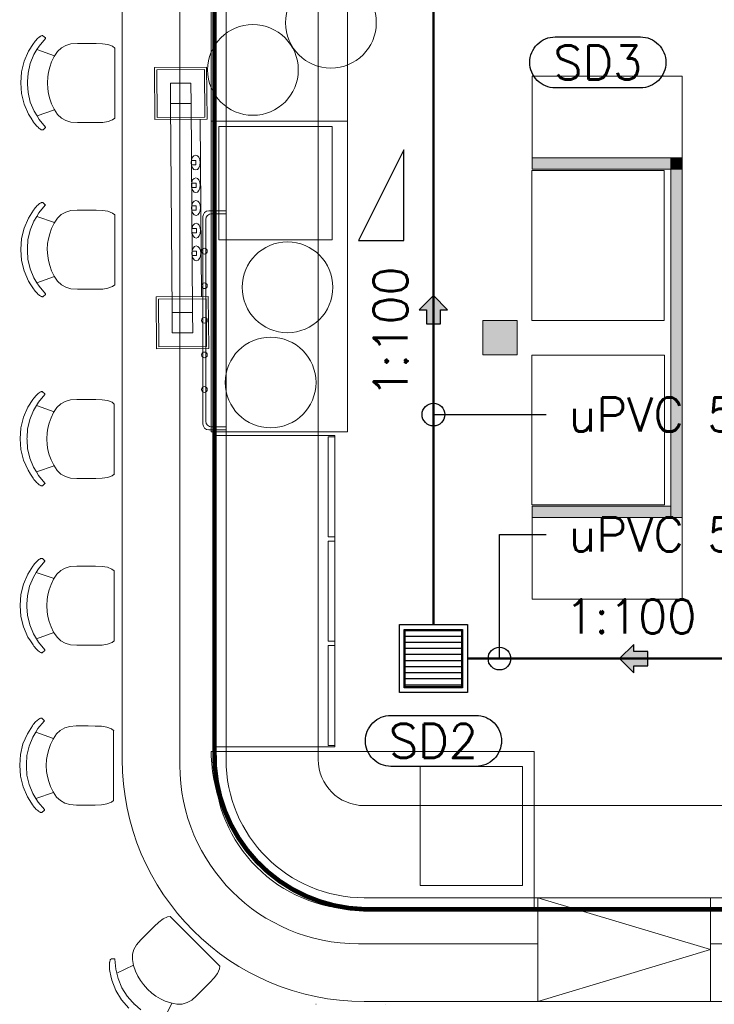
# Model space of a CAD drawing. Header units: millimetres. Extents: x -750 to 57307, y -2234 to 18901.
# Tile 23 of 102: x 4891 to 7953, y 6233 to 10573. Entities that reach past the tile are written whole.
import ezdxf

# ---------------------------------------------------------------- set-up
doc = ezdxf.new("R2010")
doc.units = ezdxf.units.MM
doc.header["$MEASUREMENT"] = 0
doc.linetypes.add('DASHED', pattern=[19.05, 12.7, -6.35])
doc.linetypes.add('HIDDEN', pattern=[0.375, 0.25, -0.125])
for name, color, linetype, lineweight, true_color in [('FLOOR RAISE', 4, 'DASHED', 0, 0x00ffff), ('GREY SCALE', 9, 'Continuous', 0, 0x808080), ('GREYSCALE', 9, 'Continuous', 0, 0x808080)]:
    doc.layers.add(name, color=color, linetype=linetype, lineweight=lineweight, true_color=true_color)
doc.layers.add('PLUMBING-DW-EQP', color=3, linetype='Continuous', true_color=0x00ff00)
doc.layers.add('PLUMBING-DW-WW-PIPE', color=7, linetype='Continuous', true_color=0x007f7f)
for name, color, linetype in [('PLUMBING-DW-EQP-TAG', 7, 'Continuous'), ('PLUMBING-DW-PIPE-TEXT', 7, 'Continuous'), ('TAG', 7, 'Continuous')]:
    doc.layers.add(name, color=color, linetype=linetype)
doc.styles.add('ROMANS-100', font='romans.shx')
doc.styles.get("Standard").update_dxf_attribs({"font": 'arial.ttf'})
doc.dimstyles.new('CLOSSED FILLED-ROMANS-100', dxfattribs={"dimtxt": 100, "dimasz": 100, "dimexe": 50, "dimexo": 50, "dimgap": 50, "dimtad": 1, "dimdec": 0, "dimzin": 0, "dimdsep": 46, "dimtxsty": 'ROMANS-100', "dimcen": 0.09, "dimclrd": 256, "dimclre": 256, "dimclrt": 256, "dimadec": 0, "dimazin": 0, "dimtfac": 1, "dimtdec": 0, "dimtofl": 0, "dimtmove": 0, "dimatfit": 3, "dimfxl": 1, "dimtolj": 1, "dimtzin": 0, "dimarcsym": 0})

# ---------------------------------------------------------------- blocks, each defined once
blk = doc.blocks.new('FLOOR PLAN')
at = {"layer": 'GREYSCALE'}
for points in [[(7149.8, 9964.3), (7760.8, 9964.3), (7760.8, 9914.3), (7149.8, 9914.3)], [(7760.8, 9964.3), (7810.8, 9964.3), (7810.8, 9914.3), (7760.8, 9914.3)], [(7760.8, 9914.3), (7810.8, 9914.3), (7810.8, 9964.3), (7760.8, 9964.3)], [(7760.8, 9914.2), (7810.8, 9914.2), (7810.8, 9964.2), (7760.8, 9964.2)], [(7760.8, 9914.3), (7810.8, 9914.3), (7810.8, 8379.3), (7760.8, 8379.3)], [(7149.8, 8429.3), (7760.8, 8429.3), (7760.8, 8379.3), (7149.8, 8379.3)]]:
    blk.add_hatch(color=256, dxfattribs=at).paths.add_polyline_path(points)
at = {"layer": 'GREYSCALE', "ltscale": 0.25}
h = blk.add_hatch(color=256, dxfattribs=at)
h.dxf.hatch_style = 1
h.paths.add_polyline_path([(6932, 9247.9), (6932, 9095.5), (7084.4, 9095.5), (7084.4, 9247.9)])
for p, q in [((5343.3, 11111.3), (5343.3, 7312.2)), ((5800.5, 7312.2), (5800.5, 11111.3)), ((5800.5, 11111.3), (5800.5, 7312.2)), ((6206.9, 7312.2), (6206.9, 11111.3)), ((7149.8, 10324.3), (7810.8, 10324.3)), ((7149.8, 10324.3), (7810.8, 10324.3)), ((7149.8, 9964.2), (7149.8, 10324.3)), ((7810.8, 10324.3), (7810.8, 9964.2)), ((7810.8, 9964.2), (7149.8, 9964.2)), ((5724.3, 9730.5), (5800.5, 9730.5)), ((5698.9, 8790.7), (5698.9, 9705.1)), ((5711.6, 8803.4), (5711.6, 9692.4)), ((5737, 9717.8), (5800.5, 9717.8)), ((6932, 9247.9), (7084.4, 9247.9)), ((6932, 9095.5), (6932, 9247.9)), ((7084.4, 9247.9), (7084.4, 9095.5)), ((7084.4, 9095.5), (6932, 9095.5)), ((5800.5, 8778), (5737, 8778)), ((5800.5, 8765.3), (5724.3, 8765.3)), ((7810.8, 8379.4), (7149.8, 8379.4)), ((7149.8, 8379.4), (7149.8, 8019.3)), ((7149.8, 8379.3), (7810.8, 8379.3)), ((7810.8, 8019.3), (7810.8, 8379.4)), ((7149.8, 8019.3), (7810.8, 8019.3)), ((7149.8, 8019.3), (7810.8, 8019.3)), ((11786.7, 7109), (6410.1, 7109)), ((7174.4, 6702.6), (6410.1, 6702.6)), ((6410.1, 6702.6), (11786.7, 6702.6)), ((7174.4, 6245.4), (7174.4, 6702.6)), ((7936.4, 6702.6), (7174.4, 6702.6)), ((7174.4, 6702.6), (7174.4, 6245.4)), ((7936.4, 6245.4), (7936.4, 6702.6)), ((7936.4, 6245.4), (7936.4, 6702.6)), ((7936.4, 6702.6), (11787.1, 6702.6)), ((6410.1, 6245.4), (7174.4, 6245.4)), ((7174.4, 6245.4), (7936.4, 6245.4)), ((11787.1, 6245.4), (7936.4, 6245.4))]:
    blk.add_line(p, q, dxfattribs=at)
at = {"layer": 'GREYSCALE', "ltscale": 0.2}
for p, q in [((5597.3, 7286.8), (5597.3, 11136.7)), ((5749.7, 11136.7), (5749.7, 7286.8)), ((5735.2, 7346.7), (5735.2, 7327)), ((7159.2, 7346.7), (5735.2, 7346.7)), ((7159.2, 6651.8), (7159.2, 7346.7)), ((7174.4, 6702.6), (7936.4, 6474)), ((6384.7, 6651.8), (7174.4, 6651.8)), ((6410.4, 6651.8), (7159.2, 6651.8)), ((7174.4, 6651.8), (7174.4, 6499.4)), ((7936.4, 6499.4), (7936.4, 6651.8)), ((7936.4, 6651.8), (11787.1, 6651.8)), ((7174.4, 6499.4), (6384.7, 6499.4)), ((7936.4, 6474), (7174.4, 6245.4)), ((11787.1, 6499.4), (7936.4, 6499.4))]:
    blk.add_line(p, q, dxfattribs=at)
at = {"layer": 'GREYSCALE', "ltscale": 25}
for p, q in [((5735.4, 11092.7, -59), (5735.4, 10126.2, -59)), ((6335.4, 10126.2, -59), (6335.4, 11092.7, -59)), ((5691.9, 9352.2, -9.5), (5686.4, 10134.1, -9.5)), ((5735.4, 10126.2, -59), (5735.4, 8756.3, -59)), ((6335.4, 10126.2, -59), (5735.4, 10126.2, -59)), ((5735.4, 10126.2, -59), (6335.4, 10126.2, -59)), ((6335.4, 8756.3, -59), (6335.4, 10126.2, -59)), ((6268.8, 10102.3, -59), (5768.8, 10102.3, -59)), ((5768.8, 10102.3, -59), (5768.8, 9602.3, -59)), ((6268.8, 9602.3, -59), (6268.8, 10102.3, -59)), ((5768.8, 9602.3, -59), (6268.8, 9602.3, -59)), ((5735.4, 8756.3, -59), (6335.4, 8756.3, -59))]:
    blk.add_line(p, q, dxfattribs=at)
at = {"layer": 'GREYSCALE'}
for p, q in [((4952, 10468.4), (4929.7, 10433.9)), ((4956, 10474.6), (4952, 10468.4)), ((4956, 10474.6), (4959.6, 10479.1)), ((4963.4, 10483.5), (4959.6, 10479.1)), ((4967.3, 10487.5), (4963.4, 10483.5)), ((4971.3, 10491.2), (4967.3, 10487.5)), ((4975.1, 10494.5), (4971.3, 10491.2)), ((4978.6, 10497.2), (4975.1, 10494.5)), ((5004.3, 10489.9), (4976.4, 10456.6)), ((4979.3, 10497.7), (4978.6, 10497.2)), ((4981.9, 10499.4), (4979.3, 10497.7)), ((4981.9, 10499.4), (4982.5, 10499.9)), ((4985.4, 10501.5), (4982.5, 10499.9)), ((4987.7, 10502.5), (4985.4, 10501.5)), ((4989.5, 10502.8), (4987.7, 10502.5)), ((4990.5, 10502.8), (4989.5, 10502.8)), ((4992.8, 10502.8), (4990.5, 10502.8)), ((4993.6, 10502.4), (4992.8, 10502.8)), ((5004.2, 10492.5), (4993.6, 10502.4)), ((5004.2, 10492.5), (5004.7, 10491.7)), ((5004.7, 10490.7), (5004.3, 10489.9)), ((5004.7, 10491.7), (5004.7, 10490.7)), ((5094.3, 10460.1), (5074.9, 10449.1)), ((5116.6, 10466.7), (5094.3, 10460.1)), ((5145.2, 10468.4), (5116.6, 10466.7)), ((5145.2, 10468.4), (5170, 10468.4)), ((5170.1, 10468.4), (5170, 10468.4)), ((5196.7, 10468.4), (5170.1, 10468.4)), ((5197.1, 10468.4), (5196.7, 10468.4)), ((5228.5, 10468.3), (5197.1, 10468.4)), ((5256.8, 10467.4), (5228.5, 10468.3)), ((5280, 10463.6), (5256.8, 10467.4)), ((5300.3, 10455.8), (5280, 10463.6)), ((4929.7, 10433.9), (4910.5, 10389.6)), ((4954, 10419.6), (4937.6, 10379.7)), ((4967, 10441.1), (4954, 10419.6)), ((4976.4, 10456.6), (4967, 10441.1)), ((5044.9, 10413.6), (4967, 10441.1)), ((5042.9, 10410.6), (5057.8, 10433.5)), ((5074.9, 10449.1), (5057.8, 10433.5)), ((5310.2, 10448.1), (5300.3, 10455.8)), ((5310.2, 10448.1), (5310.2, 10139.5)), ((5310.8, 10447.7), (5310.4, 10447.9)), ((4910.5, 10389.6), (4898.8, 10343)), ((4937.6, 10379.7), (4927.7, 10337.8)), ((5023.7, 10364.4), (5031.7, 10387)), ((5031.7, 10387), (5042.9, 10410.6)), ((4895.9, 10295), (4898.8, 10343)), ((4927.7, 10337.8), (4925.7, 10300.8)), ((5014.6, 10321), (5018, 10342.3)), ((5018, 10342.3), (5023.7, 10364.4)), ((4895.9, 10295), (4899, 10247.1)), ((4925.6, 10300), (4925.4, 10295)), ((4925.7, 10290), (4925.4, 10295)), ((4925.7, 10300.8), (4925.6, 10300)), ((4925.7, 10289.2), (4925.7, 10290)), ((4927.8, 10252.2), (4925.7, 10289.2)), ((5013.2, 10294.4), (5014.6, 10321)), ((5014.7, 10267.8), (5013.2, 10294.4)), ((4910.8, 10200.4), (4899, 10247.1)), ((4937.8, 10210.3), (4927.8, 10252.2)), ((5018.1, 10246.4), (5014.7, 10267.8)), ((5023.8, 10224.3), (5018.1, 10246.4)), ((4930.1, 10156.1), (4910.8, 10200.4)), ((4954.3, 10170.4), (4937.8, 10210.3)), ((5032, 10201.7), (5023.8, 10224.3)), ((5043.2, 10178.1), (5032, 10201.7)), ((4941, 10139.2), (4930.1, 10156.1)), ((4967.4, 10148.7), (4954.3, 10170.4)), ((5044.7, 10175.9), (4967.4, 10148.7)), ((5058.2, 10155.2), (5043.2, 10178.1)), ((4952.4, 10121.5), (4941, 10139.2)), ((4956.4, 10115.3), (4952.4, 10121.5)), ((4956.4, 10115.3), (4960.1, 10110.8)), ((4976.8, 10133.3), (4967.4, 10148.7)), ((5004.8, 10099.9), (4976.8, 10133.3)), ((5075.3, 10139.5), (5058.2, 10155.2)), ((5094.8, 10128.5), (5075.3, 10139.5)), ((5117, 10121.7), (5094.8, 10128.5)), ((5145.7, 10120), (5117, 10121.7)), ((5145.7, 10120), (5197.2, 10119.9)), ((5197.6, 10119.9), (5197.2, 10119.9)), ((5228.9, 10119.8), (5197.6, 10119.9)), ((5257.2, 10120.7), (5228.9, 10119.8)), ((5280.4, 10124.5), (5257.2, 10120.7)), ((5300.7, 10132.2), (5280.4, 10124.5)), ((5310.2, 10139.5), (5300.7, 10132.2)), ((5310.8, 10140), (5310.4, 10139.7)), ((4963.9, 10106.4), (4960.1, 10110.8)), ((4967.8, 10102.4), (4963.9, 10106.4)), ((4971.8, 10098.7), (4967.8, 10102.4)), ((4975.6, 10095.4), (4971.8, 10098.7)), ((4979.2, 10092.6), (4975.6, 10095.4)), ((4979.8, 10092.2), (4979.2, 10092.6)), ((4982.4, 10090.4), (4979.8, 10092.2)), ((4982.4, 10090.4), (4983.1, 10090)), ((4985.9, 10088.3), (4983.1, 10090)), ((4988.3, 10087.3), (4985.9, 10088.3)), ((4990, 10087), (4988.3, 10087.3)), ((4991, 10087), (4990, 10087)), ((4993.3, 10087), (4991, 10087)), ((4994.2, 10087.5), (4993.3, 10087)), ((5004.7, 10097.3), (4994.2, 10087.5)), ((5004.7, 10097.3), (5005.2, 10098.1)), ((5005.2, 10099.1), (5004.8, 10099.9)), ((5005.2, 10098.1), (5005.2, 10099.1)), ((7149.8, 9964.3), (7760.8, 9964.3)), ((7149.8, 9914.3), (7149.8, 9964.3)), ((7149.8, 9964.3), (7149.8, 9914.3)), ((7810.8, 9964.3), (7149.8, 9964.3)), ((7760.8, 8469.3), (7760.8, 9964.3)), ((7760.8, 9964.3), (7760.8, 9914.3)), ((7760.8, 9964.3), (7810.8, 9964.3)), ((7760.8, 9914.3), (7760.8, 9964.3)), ((7810.8, 9964.3), (7760.8, 9964.3)), ((7760.8, 9964.3), (7760.8, 9914.3)), ((7810.8, 9964.2), (7760.8, 9964.2)), ((7760.8, 9964.2), (7760.8, 9914.2)), ((7810.8, 8469.3), (7810.8, 9964.3)), ((7810.8, 9964.3), (7810.8, 8469.3)), ((7810.8, 9964.3), (7810.8, 9914.3)), ((7810.8, 8379.3), (7810.8, 9964.3)), ((7810.8, 9914.3), (7810.8, 9964.3)), ((7810.8, 9914.2), (7810.8, 9964.2)), ((7148.4, 9907.8), (7148.4, 9247.4)), ((7732.6, 9907.8), (7148.4, 9907.8)), ((7760.8, 9914.3), (7149.8, 9914.3)), ((7149.8, 9914.3), (7760.8, 9914.3)), ((7732.6, 9247.4), (7732.6, 9907.8)), ((7760.8, 9914.3), (7810.8, 9914.3)), ((7760.8, 8379.3), (7760.8, 9914.3)), ((7810.8, 9914.3), (7760.8, 9914.3)), ((7760.8, 9914.3), (7760.8, 8429.3)), ((7760.8, 9914.3), (7810.8, 9914.3)), ((7760.8, 9914.2), (7810.8, 9914.2)), ((7810.8, 9914.3), (7810.8, 8379.3)), ((4985.1, 9766.6), (4982.3, 9765)), ((4987.4, 9767.6), (4985.1, 9766.6)), ((4989.2, 9767.9), (4987.4, 9767.6)), ((4990.2, 9767.9), (4989.2, 9767.9)), ((4992.5, 9767.9), (4990.2, 9767.9)), ((4993.3, 9767.5), (4992.5, 9767.9)), ((5003.9, 9757.6), (4993.3, 9767.5)), ((4951.7, 9733.5), (4929.4, 9699)), ((4955.7, 9739.7), (4951.7, 9733.5)), ((4955.7, 9739.7), (4959.3, 9744.2)), ((4963.1, 9748.6), (4959.3, 9744.2)), ((4967, 9752.6), (4963.1, 9748.6)), ((4971, 9756.3), (4967, 9752.6)), ((4974.8, 9759.6), (4971, 9756.3)), ((4978.3, 9762.3), (4974.8, 9759.6)), ((5004, 9755), (4976.1, 9721.7)), ((4979, 9762.8), (4978.3, 9762.3)), ((4981.6, 9764.5), (4979, 9762.8)), ((4981.6, 9764.5), (4982.3, 9765)), ((5003.9, 9757.6), (5004.4, 9756.8)), ((5004.4, 9755.8), (5004, 9755)), ((5004.4, 9756.8), (5004.4, 9755.8)), ((5094, 9725.2), (5074.6, 9714.2)), ((5116.3, 9731.8), (5094, 9725.2)), ((5144.9, 9733.5), (5116.3, 9731.8)), ((5144.9, 9733.5), (5169.7, 9733.5)), ((5169.8, 9733.5), (5169.7, 9733.5)), ((5196.4, 9733.5), (5169.8, 9733.5)), ((5196.8, 9733.5), (5196.4, 9733.5)), ((5228.2, 9733.4), (5196.8, 9733.5)), ((5256.5, 9732.5), (5228.2, 9733.4)), ((5279.7, 9728.7), (5256.5, 9732.5)), ((5300, 9720.9), (5279.7, 9728.7)), ((4929.4, 9699), (4910.2, 9654.7)), ((4953.7, 9684.7), (4937.3, 9644.8)), ((4966.7, 9706.2), (4953.7, 9684.7)), ((4976.1, 9721.7), (4966.7, 9706.2)), ((5044.6, 9678.7), (4966.7, 9706.2)), ((5042.6, 9675.6), (5057.6, 9698.5)), ((5074.6, 9714.2), (5057.6, 9698.5)), ((5309.9, 9713.2), (5300, 9720.9)), ((5309.9, 9713.2), (5309.9, 9404.6)), ((5310.5, 9712.8), (5310.1, 9713)), ((4910.2, 9654.7), (4898.5, 9608.1)), ((4937.3, 9644.8), (4927.4, 9602.9)), ((5023.4, 9629.5), (5031.4, 9652.1)), ((5031.4, 9652.1), (5042.6, 9675.6)), ((4895.6, 9560.1), (4898.5, 9608.1)), ((4927.4, 9602.9), (4925.4, 9565.9)), ((5014.3, 9586.1), (5017.7, 9607.4)), ((5017.7, 9607.4), (5023.4, 9629.5)), ((4895.6, 9560.1), (4898.7, 9512.2)), ((4925.4, 9565.1), (4925.1, 9560.1)), ((4925.4, 9555.1), (4925.1, 9560.1)), ((4925.4, 9565.9), (4925.4, 9565.1)), ((4925.4, 9554.3), (4925.4, 9555.1)), ((4927.5, 9517.3), (4925.4, 9554.3)), ((5012.9, 9559.5), (5014.3, 9586.1)), ((5014.4, 9532.9), (5012.9, 9559.5)), ((4910.5, 9465.5), (4898.7, 9512.2)), ((4937.5, 9475.4), (4927.5, 9517.3)), ((5017.8, 9511.5), (5014.4, 9532.9)), ((5023.5, 9489.4), (5017.8, 9511.5)), ((4929.8, 9421.2), (4910.5, 9465.5)), ((4954, 9435.5), (4937.5, 9475.4)), ((5031.7, 9466.8), (5023.5, 9489.4)), ((5042.9, 9443.2), (5031.7, 9466.8)), ((4940.7, 9404.3), (4929.8, 9421.2)), ((4967.1, 9413.8), (4954, 9435.5)), ((5044.4, 9441), (4967.1, 9413.8)), ((5057.9, 9420.3), (5042.9, 9443.2)), ((5075, 9404.6), (5057.9, 9420.3)), ((4952.1, 9386.6), (4940.7, 9404.3)), ((4956.1, 9380.4), (4952.1, 9386.6)), ((4956.1, 9380.4), (4959.8, 9375.9)), ((4963.6, 9371.5), (4959.8, 9375.9)), ((4976.5, 9398.4), (4967.1, 9413.8)), ((5004.5, 9365), (4976.5, 9398.4)), ((5094.5, 9393.5), (5075, 9404.6)), ((5116.7, 9386.8), (5094.5, 9393.5)), ((5145.4, 9385.1), (5116.7, 9386.8)), ((5145.4, 9385.1), (5196.9, 9385)), ((5197.3, 9385), (5196.9, 9385)), ((5228.6, 9384.9), (5197.3, 9385)), ((5256.9, 9385.8), (5228.6, 9384.9)), ((5280.1, 9389.6), (5256.9, 9385.8)), ((5300.4, 9397.3), (5280.1, 9389.6)), ((5309.9, 9404.6), (5300.4, 9397.3)), ((5310.5, 9405.1), (5310.1, 9404.8)), ((4967.5, 9367.5), (4963.6, 9371.5)), ((4971.5, 9363.8), (4967.5, 9367.5)), ((4975.3, 9360.5), (4971.5, 9363.8)), ((4978.9, 9357.7), (4975.3, 9360.5)), ((4979.5, 9357.3), (4978.9, 9357.7)), ((4982.1, 9355.5), (4979.5, 9357.3)), ((4982.1, 9355.5), (4982.8, 9355.1)), ((4985.6, 9353.4), (4982.8, 9355.1)), ((4988, 9352.4), (4985.6, 9353.4)), ((4989.7, 9352.1), (4988, 9352.4)), ((4990.7, 9352.1), (4989.7, 9352.1)), ((4993, 9352.1), (4990.7, 9352.1)), ((4993.9, 9352.6), (4993, 9352.1)), ((5004.4, 9362.4), (4993.9, 9352.6)), ((5004.4, 9362.4), (5004.9, 9363.2)), ((5004.9, 9364.2), (5004.5, 9365)), ((5004.9, 9363.2), (5004.9, 9364.2)), ((7148.4, 9247.4), (7732.6, 9247.4)), ((7149.3, 9094.6, 83.9), (7149.3, 8434.2, 83.9)), ((7733.5, 9094.6, 83.9), (7149.3, 9094.6, 83.9)), ((7733.5, 8434.2, 83.9), (7733.5, 9094.6, 83.9)), ((4949.6, 8899.2), (4927.4, 8864.7)), ((4953.6, 8905.5), (4949.6, 8899.2)), ((4953.6, 8905.5), (4957.3, 8910)), ((4961.1, 8914.3), (4957.3, 8910)), ((4965, 8918.3), (4961.1, 8914.3)), ((4968.9, 8922), (4965, 8918.3)), ((4972.7, 8925.3), (4968.9, 8922)), ((4976.3, 8928.1), (4972.7, 8925.3)), ((5001.9, 8920.7), (4974, 8887.4)), ((4977, 8928.5), (4976.3, 8928.1)), ((4979.5, 8930.2), (4977, 8928.5)), ((4979.5, 8930.2), (4980.2, 8930.7)), ((4983.1, 8932.3), (4980.2, 8930.7)), ((4985.4, 8933.3), (4983.1, 8932.3)), ((4987.1, 8933.6), (4985.4, 8933.3)), ((4988.2, 8933.7), (4987.1, 8933.6)), ((4990.4, 8933.7), (4988.2, 8933.7)), ((4991.3, 8933.2), (4990.4, 8933.7)), ((5001.9, 8923.4), (4991.3, 8933.2)), ((5001.9, 8923.4), (5002.4, 8922.5)), ((5002.4, 8921.6), (5001.9, 8920.7)), ((5002.4, 8922.5), (5002.4, 8921.6)), ((5114.3, 8897.6), (5092, 8890.9)), ((5142.9, 8899.3), (5114.3, 8897.6)), ((5142.9, 8899.3), (5167.6, 8899.2)), ((5167.8, 8899.2), (5167.6, 8899.2)), ((5194.4, 8899.2), (5167.8, 8899.2)), ((5194.8, 8899.2), (5194.4, 8899.2)), ((5226.1, 8899.1), (5194.8, 8899.2)), ((5254.5, 8898.2), (5226.1, 8899.1)), ((5277.7, 8894.4), (5254.5, 8898.2)), ((4927.4, 8864.7), (4908.2, 8820.5)), ((4964.7, 8871.9), (4951.6, 8850.4)), ((4974, 8887.4), (4964.7, 8871.9)), ((5042.5, 8844.4), (4964.7, 8871.9)), ((5040.6, 8841.4), (5055.5, 8864.3)), ((5072.5, 8879.9), (5055.5, 8864.3)), ((5092, 8890.9), (5072.5, 8879.9)), ((5298, 8886.6), (5277.7, 8894.4)), ((5307.8, 8879), (5298, 8886.6)), ((5307.8, 8879), (5307.8, 8570.3)), ((5308.5, 8878.5), (5308.1, 8878.8)), ((4908.2, 8820.5), (4896.5, 8773.8)), ((4935.3, 8810.5), (4925.4, 8768.7)), ((4951.6, 8850.4), (4935.3, 8810.5)), ((5021.3, 8795.2), (5029.4, 8817.8)), ((5029.4, 8817.8), (5040.6, 8841.4)), ((4893.6, 8725.9), (4896.5, 8773.8)), ((4925.4, 8768.7), (4923.4, 8731.6)), ((5012.3, 8751.8), (5015.7, 8773.2)), ((5015.7, 8773.2), (5021.3, 8795.2)), ((4893.6, 8725.9), (4896.6, 8677.9)), ((4923.3, 8730.8), (4923.1, 8725.8)), ((4923.3, 8720.8), (4923.1, 8725.8)), ((4923.4, 8731.6), (4923.3, 8730.8)), ((5010.8, 8725.2), (5012.3, 8751.8)), ((5012.4, 8698.6), (5010.8, 8725.2)), ((4923.4, 8720), (4923.3, 8720.8)), ((4925.5, 8683), (4923.4, 8720)), ((4935.5, 8641.1), (4925.5, 8683)), ((5015.8, 8677.2), (5012.4, 8698.6)), ((4908.5, 8631.2), (4896.6, 8677.9)), ((4952, 8601.2), (4935.5, 8641.1)), ((5021.5, 8655.1), (5015.8, 8677.2)), ((5029.7, 8632.5), (5021.5, 8655.1)), ((4927.8, 8586.9), (4908.5, 8631.2)), ((4965.1, 8579.5), (4952, 8601.2)), ((5042.3, 8606.7), (4965.1, 8579.5)), ((5040.9, 8608.9), (5029.7, 8632.5)), ((5055.9, 8586), (5040.9, 8608.9)), ((4938.6, 8570), (4927.8, 8586.9)), ((4950.1, 8552.3), (4938.6, 8570)), ((4954.1, 8546.1), (4950.1, 8552.3)), ((4974.4, 8564.1), (4965.1, 8579.5)), ((5002.4, 8530.7), (4974.4, 8564.1)), ((5072.9, 8570.3), (5055.9, 8586)), ((5092.4, 8559.3), (5072.9, 8570.3)), ((5114.7, 8552.5), (5092.4, 8559.3)), ((5143.4, 8550.8), (5114.7, 8552.5)), ((5143.4, 8550.8), (5194.8, 8550.7)), ((5195.3, 8550.7), (5194.8, 8550.7)), ((5226.6, 8550.7), (5195.3, 8550.7)), ((5254.9, 8551.5), (5226.6, 8550.7)), ((5278.1, 8555.3), (5254.9, 8551.5)), ((5298.4, 8563), (5278.1, 8555.3)), ((5307.8, 8570.3), (5298.4, 8563)), ((5308.5, 8570.8), (5308.1, 8570.5)), ((4954.1, 8546.1), (4957.7, 8541.6)), ((4961.6, 8537.3), (4957.7, 8541.6)), ((4965.5, 8533.2), (4961.6, 8537.3)), ((4969.4, 8529.5), (4965.5, 8533.2)), ((4973.3, 8526.2), (4969.4, 8529.5)), ((4976.8, 8523.5), (4973.3, 8526.2)), ((4977.5, 8523), (4976.8, 8523.5)), ((4980.1, 8521.2), (4977.5, 8523)), ((4980.1, 8521.2), (4980.8, 8520.8)), ((4983.6, 8519.2), (4980.8, 8520.8)), ((4986, 8518.2), (4983.6, 8519.2)), ((4987.7, 8517.8), (4986, 8518.2)), ((4988.7, 8517.8), (4987.7, 8517.8)), ((4991, 8517.8), (4988.7, 8517.8)), ((4991.9, 8518.3), (4991, 8517.8)), ((5002.4, 8528.1), (4991.9, 8518.3)), ((5002.9, 8529.9), (5002.4, 8530.7)), ((5002.4, 8528.1), (5002.9, 8528.9)), ((5002.9, 8528.9), (5002.9, 8529.9)), ((7149.3, 8434.2, 83.9), (7733.5, 8434.2, 83.9)), ((7760.8, 8429.3), (7149.8, 8429.3)), ((7149.8, 8429.3), (7149.8, 8379.3)), ((7149.8, 8379.3), (7810.8, 8379.3)), ((7810.8, 8379.3), (7760.8, 8379.3)), ((4949.3, 8164.3), (4927.1, 8129.8)), ((4953.4, 8170.6), (4949.3, 8164.3)), ((4953.4, 8170.6), (4957, 8175.1)), ((4960.8, 8179.4), (4957, 8175.1)), ((4964.7, 8183.4), (4960.8, 8179.4)), ((4968.6, 8187.1), (4964.7, 8183.4)), ((4972.4, 8190.4), (4968.6, 8187.1)), ((4976, 8193.1), (4972.4, 8190.4)), ((5001.6, 8185.8), (4973.7, 8152.5)), ((4976.7, 8193.6), (4976, 8193.1)), ((4979.2, 8195.3), (4976.7, 8193.6)), ((4979.2, 8195.3), (4979.9, 8195.8)), ((4982.8, 8197.4), (4979.9, 8195.8)), ((4985.1, 8198.4), (4982.8, 8197.4)), ((4986.8, 8198.7), (4985.1, 8198.4)), ((4987.9, 8198.8), (4986.8, 8198.7)), ((4990.1, 8198.8), (4987.9, 8198.8)), ((4991, 8198.3), (4990.1, 8198.8)), ((5001.6, 8188.5), (4991, 8198.3)), ((5001.6, 8188.5), (5002.1, 8187.6)), ((5002.1, 8186.6), (5001.6, 8185.8)), ((5002.1, 8187.6), (5002.1, 8186.6)), ((5114, 8162.7), (5091.7, 8156)), ((5142.6, 8164.4), (5114, 8162.7)), ((5142.6, 8164.4), (5167.3, 8164.3)), ((5167.5, 8164.3), (5167.3, 8164.3)), ((5194.1, 8164.3), (5167.5, 8164.3)), ((5194.5, 8164.3), (5194.1, 8164.3)), ((5225.8, 8164.2), (5194.5, 8164.3)), ((5254.2, 8163.3), (5225.8, 8164.2)), ((5277.4, 8159.5), (5254.2, 8163.3)), ((5297.7, 8151.7), (5277.4, 8159.5)), ((4927.1, 8129.8), (4907.9, 8085.6)), ((4964.4, 8137), (4951.4, 8115.5)), ((4973.7, 8152.5), (4964.4, 8137)), ((5042.3, 8109.5), (4964.4, 8137)), ((5040.3, 8106.5), (5055.2, 8129.4)), ((5072.2, 8145), (5055.2, 8129.4)), ((5091.7, 8156), (5072.2, 8145)), ((5307.5, 8144.1), (5297.7, 8151.7)), ((5307.5, 8144.1), (5307.5, 7835.4)), ((5308.2, 8143.6), (5307.8, 8143.9)), ((4907.9, 8085.6), (4896.2, 8038.9)), ((4935, 8075.6), (4925.1, 8033.8)), ((4951.4, 8115.5), (4935, 8075.6)), ((5021, 8060.3), (5029.1, 8082.9)), ((5029.1, 8082.9), (5040.3, 8106.5)), ((4893.3, 7991), (4896.2, 8038.9)), ((4925.1, 8033.8), (4923.1, 7996.7)), ((5012, 8016.9), (5015.4, 8038.2)), ((5015.4, 8038.2), (5021, 8060.3)), ((4893.3, 7991), (4896.3, 7943)), ((4923, 7995.9), (4922.8, 7990.9)), ((4923, 7985.9), (4922.8, 7990.9)), ((4923.1, 7996.7), (4923, 7995.9)), ((4923.1, 7985.1), (4923, 7985.9)), ((5010.5, 7990.3), (5012, 8016.9)), ((5012.1, 7963.7), (5010.5, 7990.3)), ((4908.2, 7896.3), (4896.3, 7943)), ((4925.2, 7948.1), (4923.1, 7985.1)), ((4935.2, 7906.2), (4925.2, 7948.1)), ((5015.5, 7942.3), (5012.1, 7963.7)), ((4951.7, 7866.3), (4935.2, 7906.2)), ((5021.2, 7920.2), (5015.5, 7942.3)), ((5029.4, 7897.6), (5021.2, 7920.2)), ((4927.5, 7852), (4908.2, 7896.3)), ((4964.8, 7844.6), (4951.7, 7866.3)), ((5042, 7871.8), (4964.8, 7844.6)), ((5040.6, 7874), (5029.4, 7897.6)), ((5055.6, 7851.1), (5040.6, 7874)), ((4938.3, 7835.1), (4927.5, 7852)), ((4949.8, 7817.4), (4938.3, 7835.1)), ((4953.8, 7811.2), (4949.8, 7817.4)), ((4974.1, 7829.2), (4964.8, 7844.6)), ((5002.1, 7795.8), (4974.1, 7829.2)), ((5072.6, 7835.4), (5055.6, 7851.1)), ((5092.1, 7824.4), (5072.6, 7835.4)), ((5114.4, 7817.6), (5092.1, 7824.4)), ((5143.1, 7815.9), (5114.4, 7817.6)), ((5143.1, 7815.9), (5194.5, 7815.8)), ((5195, 7815.8), (5194.5, 7815.8)), ((5226.3, 7815.8), (5195, 7815.8)), ((5254.6, 7816.6), (5226.3, 7815.8)), ((5277.8, 7820.4), (5254.6, 7816.6)), ((5298.1, 7828.1), (5277.8, 7820.4)), ((5307.5, 7835.4), (5298.1, 7828.1)), ((5308.2, 7835.9), (5307.8, 7835.6)), ((4953.8, 7811.2), (4957.4, 7806.7)), ((4961.3, 7802.3), (4957.4, 7806.7)), ((4965.2, 7798.3), (4961.3, 7802.3)), ((4969.1, 7794.6), (4965.2, 7798.3)), ((4973, 7791.3), (4969.1, 7794.6)), ((4976.5, 7788.5), (4973, 7791.3)), ((4977.2, 7788.1), (4976.5, 7788.5)), ((4979.8, 7786.3), (4977.2, 7788.1)), ((4979.8, 7786.3), (4980.5, 7785.9)), ((4983.3, 7784.3), (4980.5, 7785.9)), ((4985.7, 7783.3), (4983.3, 7784.3)), ((4987.4, 7782.9), (4985.7, 7783.3)), ((4988.4, 7782.9), (4987.4, 7782.9)), ((4990.7, 7782.9), (4988.4, 7782.9)), ((4991.6, 7783.4), (4990.7, 7782.9)), ((5002.1, 7793.2), (4991.6, 7783.4)), ((5002.6, 7795), (5002.1, 7795.8)), ((5002.1, 7793.2), (5002.6, 7794)), ((5002.6, 7794), (5002.6, 7795)), ((4951.1, 7466.2), (4947.1, 7459.9)), ((4951.1, 7466.2), (4954.7, 7470.7)), ((4958.5, 7475), (4954.7, 7470.7)), ((4962.4, 7479), (4958.5, 7475)), ((4966.4, 7482.7), (4962.4, 7479)), ((4970.2, 7486), (4966.4, 7482.7)), ((4973.7, 7488.7), (4970.2, 7486)), ((4999.4, 7481.4), (4971.5, 7448.1)), ((4974.4, 7489.2), (4973.7, 7488.7)), ((4977, 7490.9), (4974.4, 7489.2)), ((4977, 7490.9), (4977.7, 7491.4)), ((4980.5, 7493), (4977.7, 7491.4)), ((4982.9, 7494), (4980.5, 7493)), ((4984.6, 7494.3), (4982.9, 7494)), ((4985.6, 7494.4), (4984.6, 7494.3)), ((4987.9, 7494.4), (4985.6, 7494.4)), ((4988.7, 7493.9), (4987.9, 7494.4)), ((4999.3, 7484.1), (4988.7, 7493.9)), ((4999.3, 7484.1), (4999.8, 7483.2)), ((4999.8, 7482.2), (4999.4, 7481.4)), ((4999.8, 7483.2), (4999.8, 7482.2)), ((4924.8, 7425.4), (4905.6, 7381.2)), ((4947.1, 7459.9), (4924.8, 7425.4)), ((4962.1, 7432.6), (4949.1, 7411.1)), ((4971.5, 7448.1), (4962.1, 7432.6)), ((5040, 7405.1), (4962.1, 7432.6)), ((5038, 7402.1), (5053, 7425)), ((5070, 7440.6), (5053, 7425)), ((5089.4, 7451.6), (5070, 7440.6)), ((5111.7, 7458.3), (5089.4, 7451.6)), ((5140.3, 7459.9), (5111.7, 7458.3)), ((5140.3, 7459.9), (5165.1, 7459.9)), ((5165.3, 7459.9), (5165.1, 7459.9)), ((5191.8, 7459.9), (5165.3, 7459.9)), ((5192.2, 7459.9), (5191.8, 7459.9)), ((5223.6, 7459.8), (5192.2, 7459.9)), ((5251.9, 7458.9), (5223.6, 7459.8)), ((5275.1, 7455.1), (5251.9, 7458.9)), ((5295.4, 7447.3), (5275.1, 7455.1)), ((5305.3, 7439.7), (5295.4, 7447.3)), ((5305.3, 7439.7), (5305.3, 7131)), ((5305.9, 7439.2), (5305.5, 7439.5)), ((4905.6, 7381.2), (4893.9, 7334.5)), ((4949.1, 7411.1), (4932.7, 7371.2)), ((5018.8, 7355.9), (5026.9, 7378.5)), ((5026.9, 7378.5), (5038, 7402.1)), ((4932.7, 7371.2), (4922.8, 7329.4)), ((5013.1, 7333.8), (5018.8, 7355.9)), ((4891.1, 7286.6), (4893.9, 7334.5)), ((4920.8, 7291.5), (4920.5, 7286.5)), ((4922.8, 7329.4), (4920.8, 7292.3)), ((4920.8, 7292.3), (4920.8, 7291.5)), ((5008.3, 7285.9), (5009.7, 7312.5)), ((5009.7, 7312.5), (5013.1, 7333.8)), ((4891.1, 7286.6), (4894.1, 7238.6)), ((4920.8, 7281.5), (4920.5, 7286.5)), ((4920.8, 7280.7), (4920.8, 7281.5)), ((4922.9, 7243.7), (4920.8, 7280.7)), ((5009.8, 7259.3), (5008.3, 7285.9)), ((5013.2, 7237.9), (5009.8, 7259.3)), ((7107.1, 7281.1, 59), (6657.1, 7281.1, 59)), ((6657.1, 7281.1, 59), (6657.1, 6756.1, 59)), ((7107.1, 6756.1, 59), (7107.1, 7281.1, 59)), ((4905.9, 7191.9), (4894.1, 7238.6)), ((4932.9, 7201.8), (4922.9, 7243.7)), ((5019, 7215.8), (5013.2, 7237.9)), ((5027.1, 7193.2), (5019, 7215.8)), ((4925.2, 7147.6), (4905.9, 7191.9)), ((4949.4, 7161.9), (4932.9, 7201.8)), ((4962.5, 7140.2), (4949.4, 7161.9)), ((5039.8, 7167.4), (4962.5, 7140.2)), ((5038.3, 7169.6), (5027.1, 7193.2)), ((5053.3, 7146.7), (5038.3, 7169.6)), ((4936.1, 7130.7), (4925.2, 7147.6)), ((4947.5, 7113), (4936.1, 7130.7)), ((4971.9, 7124.8), (4962.5, 7140.2)), ((4999.9, 7091.4), (4971.9, 7124.8)), ((5070.4, 7131), (5053.3, 7146.7)), ((5089.9, 7120), (5070.4, 7131)), ((5112.1, 7113.2), (5089.9, 7120)), ((5295.8, 7123.7), (5275.5, 7116)), ((5305.3, 7131), (5295.8, 7123.7)), ((5305.9, 7131.5), (5305.5, 7131.2)), ((4951.5, 7106.8), (4947.5, 7113)), ((4951.5, 7106.8), (4955.2, 7102.3)), ((4959, 7097.9), (4955.2, 7102.3)), ((4962.9, 7093.9), (4959, 7097.9)), ((4966.9, 7090.2), (4962.9, 7093.9)), ((4970.7, 7086.9), (4966.9, 7090.2)), ((4974.3, 7084.1), (4970.7, 7086.9)), ((4974.9, 7083.7), (4974.3, 7084.1)), ((4977.5, 7081.9), (4974.9, 7083.7)), ((4977.5, 7081.9), (4978.2, 7081.5)), ((4981.1, 7079.9), (4978.2, 7081.5)), ((4983.4, 7078.9), (4981.1, 7079.9)), ((4985.1, 7078.5), (4983.4, 7078.9)), ((4986.1, 7078.5), (4985.1, 7078.5)), ((4988.4, 7078.5), (4986.1, 7078.5)), ((4989.3, 7079), (4988.4, 7078.5)), ((4999.8, 7088.8), (4989.3, 7079)), ((4999.8, 7088.8), (5000.3, 7089.6)), ((5000.3, 7090.6), (4999.9, 7091.4)), ((5000.3, 7089.6), (5000.3, 7090.6)), ((5140.8, 7111.5), (5112.1, 7113.2)), ((5140.8, 7111.5), (5192.3, 7111.4)), ((5192.7, 7111.4), (5192.3, 7111.4)), ((5224, 7111.4), (5192.7, 7111.4)), ((5252.3, 7112.2), (5224, 7111.4)), ((5275.5, 7116), (5252.3, 7112.2)), ((6657.1, 6756.1, 59), (7107.1, 6756.1, 59)), ((5523.2, 6609.1), (5504.1, 6595.4)), ((5543, 6618), (5523.2, 6609.1)), ((5554.8, 6619.5), (5543, 6618)), ((5773.1, 6401.3), (5554.8, 6619.5)), ((5555.6, 6619.6), (5555.2, 6619.6)), ((5461.4, 6553.8), (5461.1, 6553.5)), ((5483.5, 6576), (5461.4, 6553.8)), ((5504.1, 6595.4), (5483.5, 6576)), ((5424.7, 6517.1), (5405.7, 6495.5)), ((5424.7, 6517.1), (5461.1, 6553.5)), ((5394.7, 6475), (5388.7, 6453.5)), ((5405.7, 6495.5), (5394.7, 6475)), ((5289.4, 6426.5), (5288.5, 6423.3)), ((5290.3, 6428.8), (5289.4, 6426.5)), ((5291.3, 6430.3), (5290.3, 6428.8)), ((5292, 6431), (5291.3, 6430.3)), ((5293.6, 6432.6), (5292, 6431)), ((5294.6, 6432.9), (5293.6, 6432.6)), ((5309, 6433.4), (5294.6, 6432.9)), ((5309, 6433.4), (5309.9, 6433.2)), ((5309.9, 6433.2), (5310.6, 6432.5)), ((5310.6, 6432.5), (5310.9, 6431.6)), ((5310.9, 6431.6), (5314.7, 6388.2)), ((5388.7, 6453.5), (5387.7, 6430.3)), ((5387.7, 6430.3), (5393.4, 6403.5)), ((5286.7, 6409.1), (5286.5, 6403.7)), ((5286.5, 6403.7), (5286.6, 6398.1)), ((5286.6, 6398.1), (5286.9, 6392.3)), ((5287, 6414.1), (5286.7, 6409.1)), ((5287.6, 6386.5), (5286.9, 6392.3)), ((5287.6, 6418.6), (5287, 6414.1)), ((5287.8, 6419.4), (5287.6, 6418.6)), ((5287.6, 6386.5), (5289.1, 6379.3)), ((5288.4, 6422.5), (5287.8, 6419.4)), ((5288.4, 6422.5), (5288.5, 6423.3)), ((5314.7, 6388.2), (5319, 6370.7)), ((5392.8, 6406.1), (5319, 6370.7)), ((5393.4, 6403.5), (5402.1, 6378.9)), ((5771.5, 6388.9), (5762.6, 6369.1)), ((5773.1, 6401.3), (5771.5, 6388.9)), ((5773.2, 6402.1), (5773.1, 6401.6)), ((5289.1, 6379.3), (5293.5, 6358.7)), ((5293.5, 6358.7), (5297.8, 6339.1)), ((5297.8, 6339.1), (5315.5, 6294.1)), ((5319, 6370.7), (5325, 6346.1)), ((5325, 6346.1), (5341.6, 6306.2)), ((5402.1, 6378.9), (5412.3, 6357.1)), ((5412.3, 6357.1), (5423.9, 6337.5)), ((5423.9, 6337.5), (5436.6, 6319.9)), ((5749, 6349.9), (5729.6, 6329.2)), ((5762.6, 6369.1), (5749, 6349.9)), ((5315.5, 6294.1), (5340.2, 6252.7)), ((5341.6, 6306.2), (5364.1, 6269.5)), ((5436.6, 6319.9), (5454.3, 6300)), ((5454.3, 6300), (5474.1, 6282.2)), ((5707.1, 6306.8), (5688.4, 6288)), ((5707.4, 6307.1), (5707.1, 6306.8)), ((5729.6, 6329.2), (5707.4, 6307.1)), ((5371.9, 6216.7), (5340.2, 6252.7)), ((5364.1, 6269.5), (5388.8, 6241.8)), ((5474.1, 6282.2), (5491.7, 6269.5)), ((5491.7, 6269.5), (5511.3, 6257.9)), ((5511.3, 6257.9), (5533, 6247.6)), ((5649.3, 6251.3), (5628.9, 6240.3)), ((5670.8, 6270.3), (5649.3, 6251.3)), ((5670.8, 6270.3), (5688.3, 6287.8)), ((5688.4, 6288), (5688.3, 6287.8)), ((5388.8, 6241.8), (5389.4, 6241.2)), ((5389.4, 6241.2), (5392.7, 6237.5)), ((5396.4, 6234.2), (5392.7, 6237.5)), ((5397, 6233.6), (5396.4, 6234.2)), ((5424.6, 6208.8), (5397, 6233.6)), ((5561, 6238.2), (5525.5, 6163.6)), ((5533, 6247.6), (5557.5, 6238.9)), ((5557.5, 6238.9), (5584.3, 6233.3)), ((5607.4, 6234.2), (5584.3, 6233.3)), ((5628.9, 6240.3), (5607.4, 6234.2)), ((6197.5, 6233.6), (6197.2, 6233.2)), ((6505.2, 6233.6), (6505.5, 6233.2))]:
    blk.add_line(p, q, dxfattribs=at)
at = {"layer": 'GREYSCALE', "ltscale": 25, "elevation": -9.5}
for points in [[(5715.2, 10364.3), (5485.2, 10362.7), (5486.9, 10132.7), (5716.9, 10134.3)], [(5705.3, 10354.2), (5495.3, 10352.7), (5496.8, 10142.7), (5706.8, 10144.2)], [(5645.7, 10293.8), (5555.7, 10293.2), (5556.4, 10203.2), (5646.4, 10203.8)], [(5646.4, 10203.8), (5556.4, 10203.2), (5563, 9282.2), (5653, 9282.8)], [(5667.8, 9933.7), (5648.3, 9933.6), (5648.2, 9953.1), (5667.7, 9953.2)], [(5668.5, 9833.7), (5649, 9833.6), (5648.9, 9853.1), (5668.4, 9853.2)], [(5669.2, 9733.7), (5649.7, 9733.6), (5649.6, 9753.1), (5669.1, 9753.2)], [(5669.8, 9653.2), (5650.3, 9653.1), (5650.5, 9633.6), (5670, 9633.7)], [(5670.5, 9553.2), (5651, 9553.1), (5651.2, 9533.6), (5670.7, 9533.7)], [(5724.1, 9123.3), (5494.1, 9121.7), (5492.5, 9351.7), (5722.5, 9353.3)], [(5714.1, 9133.3), (5504.1, 9131.8), (5502.5, 9341.8), (5712.5, 9343.3)], [(5653.6, 9192.8), (5563.6, 9192.2), (5563, 9282.2), (5653, 9282.8)]]:
    blk.add_lwpolyline(points, close=True, dxfattribs=at)
at = {"layer": 'GREYSCALE', "ltscale": 125, "elevation": -59}
for points in [[(5745.8, 7368.3), (6280.8, 7368.3), (6280.8, 8740.3), (5745.8, 8740.3)], [(6250.8, 8734.3), (6250.8, 8294.3), (6280.8, 8294.3), (6280.8, 8734.3)], [(6250.8, 7834.3), (6250.8, 8274.3), (6280.8, 8274.3), (6280.8, 7834.3)], [(6250.8, 7374.3), (6250.8, 7814.3), (6280.8, 7814.3), (6280.8, 7374.3)]]:
    blk.add_lwpolyline(points, close=True, dxfattribs=at)
at = {"layer": 'GREYSCALE'}
for centre in [(6263, 10559.8, -59), (5919.3, 10351.7, -59), (6071.5, 9393.5, -59), (5997.3, 8973.9, -59)]:
    blk.add_circle(centre, 200, dxfattribs=at)
at = {"layer": 'GREYSCALE', "ltscale": 0.25}
for centre in [(5705.3, 9552.7), (5705.3, 9400.3), (5705.3, 9247.9), (5705.3, 9095.5), (5705.3, 8943.1)]:
    blk.add_circle(centre, 12.7, dxfattribs=at)
for centre, radius, start, end in [((5724.3, 9705.1), 25.4, 90, 180), ((5737, 9692.4), 25.4, 90, 180), ((5724.3, 8790.7), 25.4, 180, 270), ((5737, 8803.4), 25.4, 180, 270), ((6410.1, 7312.2), 1066.8, 180, 270), ((6410.1, 7312.2), 609.6, 180, 270), ((6410.1, 7312.2), 609.6, 180, 270), ((6410.1, 7312.2), 203.2, 180, 270)]:
    blk.add_arc(centre, radius, start, end, dxfattribs=at)
at = {"layer": 'GREYSCALE', "ltscale": 0.2}
for centre, radius, start, end in [((6441.3, 7357.9), 706.8, 182.5043, 267.4957), ((6384.7, 7286.8), 787.4, 180, 270), ((6384.7, 7286.8), 635, 180, 270)]:
    blk.add_arc(centre, radius, start, end, dxfattribs=at)
at = {"layer": 'GREYSCALE', "ltscale": 25, "extrusion": (0, 0, -1)}
for centre in [(5666.8, 9943.4, -9.5), (5667.5, 9843.5, -9.5), (5668.2, 9743.5, -9.5)]:
    blk.add_ellipse(centre, major_axis=(-0.2, 32.8), ratio=0.595238, start_param=3.141593, end_param=9.424778, dxfattribs=at)
at = {"layer": 'GREYSCALE', "ltscale": 25}
for centre in [(5668.9, 9643.5, -9.5), (5669.6, 9543.5, -9.5)]:
    blk.add_ellipse(centre, major_axis=(-0.2, 32.8), ratio=0.595238, dxfattribs=at)
blk = doc.blocks.new('SCUPPER DRAIN')
at = {"layer": 'PLUMBING-DW-EQP'}
h = blk.add_hatch(dxfattribs=at)
h.set_pattern_fill('ANSI31', color=256, scale=250, angle=135)
h.set_pattern_definition([(180, (-2104, 53290.5), (-2e-15, -31.25), [])])
h.paths.add_polyline_path([(-145, 145), (-145, -145), (145, -145), (145, 145)])
for points in [[(-175, 175), (175, 175), (175, -175), (-175, -175)], [(-150, 150), (150, 150), (150, -150), (-150, -150)], [(-145, 145), (145, 145), (145, -145), (-145, -145)]]:
    blk.add_lwpolyline(points, close=True, dxfattribs=at)
blk = doc.blocks.new('DW AR')
at = {"layer": 'PLUMBING-DW-WW-PIPE'}
h = blk.add_hatch(color=256, dxfattribs=at)
h.dxf.hatch_style = 1
h.paths.add_polyline_path([(5.2, -31.1), (5.2, -62.2), (67.4, 0), (5.2, 62.2), (5.2, 31.1), (-57, 31.1), (-57, -31.1)])
blk.add_lwpolyline([(67.4, 0), (5.2, 62.2), (5.2, 31.1), (-57, 31.1), (-57, -31.1), (5.2, -31.1), (5.2, -62.2), (67.4, 0)], dxfattribs=at)

msp = doc.modelspace()

# ---------------------------------------------------------------- linework, layer by layer
at = {"lineweight": -3, "elevation": 0}
msp.add_lwpolyline([(6384.5, 9600), (6584.5, 9600), (6584.5, 10000), (6384.5, 9600)], dxfattribs=at)
at = {"layer": 'FLOOR RAISE', "linetype": 'HIDDEN', "ltscale": 500, "const_width": 20}
msp.add_lwpolyline([(7027.7, 11771.7), (8543.7, 11771.7), (8543.7, 9171.7), (9949.8, 9171.7), (11786.7, 9171.7), (11787.1, 6651.8), (6410.4, 6651.8, -0.413151), (5749.7, 7346.7), (5749.7, 11092.7), (5749.7, 11108.5, -0.422968), (6377, 11771.7), (6377, 13428.1), (7027.7, 13428.1), (7027.7, 11771.7)], format="xyb", dxfattribs=at)
at = {"layer": 'PLUMBING-DW-EQP-TAG', "elevation": -29.5}
msp.add_lwpolyline([(7252.1, 10497.3), (7627.1, 10497.3, -0.414214), (7739.6, 10384.8), (7739.6, 10384.8, -0.414214), (7627.1, 10272.3), (7252.1, 10272.3, -0.414214), (7139.6, 10384.8, -0.414214)], format="xyb", close=True, dxfattribs=at)
at = {"layer": 'PLUMBING-DW-EQP-TAG'}
msp.add_lwpolyline([(6527.4, 7506.8), (6902.4, 7506.8, -0.414214), (7014.9, 7394.3), (7014.9, 7394.3, -0.414214), (6902.4, 7281.8), (6527.4, 7281.8, -0.414214), (6414.9, 7394.3, -0.414214)], format="xyb", close=True, dxfattribs=at)
at = {"layer": 'PLUMBING-DW-WW-PIPE', "linetype": 'DASHED', "ltscale": 10, "const_width": 10}
for points in [[(6714.9, 10672.3), (6714.9, 7906.8)], [(6864.9, 7756.8), (9220.4, 7756.8)]]:
    msp.add_lwpolyline(points, dxfattribs=at)

# ---------------------------------------------------------------- block references
for p, rotation in [((6714.9, 9289.5), 90.01152529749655), ((7602.9, 7756.8), 180)]:
    msp.add_blockref('DW AR', p, dxfattribs=dict(rotation=rotation))
at = {"xscale": 0.8571428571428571, "yscale": 0.8571428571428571, "zscale": 0.8571428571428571}
msp.add_blockref('SCUPPER DRAIN', (6714.9, 7756.8), dxfattribs=at)
at = {"layer": 'GREY SCALE', "ltscale": 5}
msp.add_blockref('FLOOR PLAN', (0, 0), dxfattribs=at)

# ---------------------------------------------------------------- texts
at = {"layer": 'PLUMBING-DW-EQP-TAG', "char_height": 150, "attachment_point": 5}
for s, insert in [('{\\Fromans|c0;SD3}', (7439.6, 10384.8, -29.5)), ('{\\Fromans|c0;SD2}', (6714.9, 7394.3))]:
    msp.add_mtext_dynamic_manual_height_columns(s, width=458.643, gutter_width=4987.1, heights=[0], dxfattribs=dict(at, insert=insert))
at = {"layer": 'PLUMBING-DW-PIPE-TEXT', "char_height": 150, "attachment_point": 4}
for width, insert in [(1715.188, (7311.3, 8832.4)), (1655.428, (7311.3, 8304.1))]:
    msp.add_mtext_dynamic_manual_height_columns('{\\Fromans|c0;uPVC 50mm%%C}', width=width, gutter_width=3324.7, heights=[0], dxfattribs=dict(at, insert=insert))
at = {"layer": 'TAG', "insert": (6526, 8907.3), "char_height": 150, "attachment_point": 4, "rotation": 90, "style": 'ROMANS-100'}
msp.add_mtext_dynamic_manual_height_columns('1:100', width=1548.386, gutter_width=1, heights=[0], dxfattribs=at)
at = {"layer": 'TAG', "insert": (7295.7, 7942.6), "char_height": 150, "attachment_point": 4, "style": 'ROMANS-100'}
msp.add_mtext_dynamic_manual_height_columns('1:100', width=1548.386, gutter_width=1, heights=[0], dxfattribs=at)

# ---------------------------------------------------------------- leaders
at = {"layer": 'TAG'}
for points in [[(6714.9, 8832.4), (7211.3, 8832.4)], [(7005.9, 7756.8), (7005.9, 8304.1), (7211.3, 8304.1)]]:
    msp.add_leader(points, dimstyle='CLOSSED FILLED-ROMANS-100', override={"dimtad": 0, "dimldrblk": 'DotBlank'}, dxfattribs=at)

doc.saveas('drawing.dxf')
